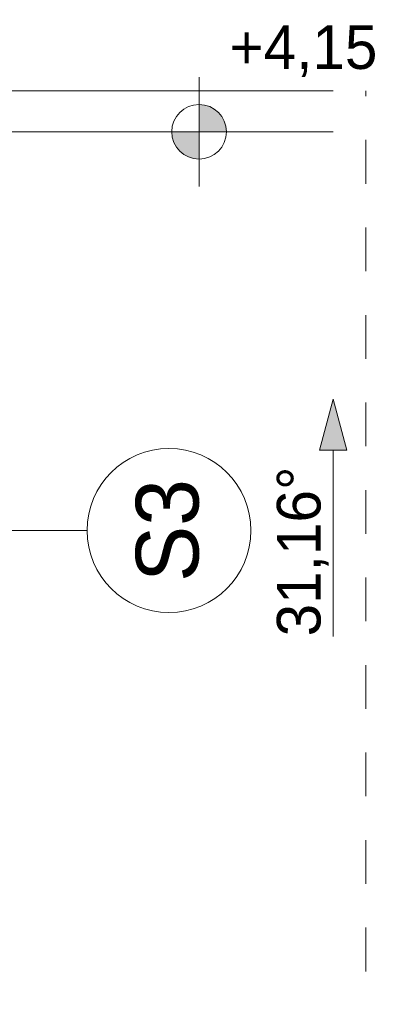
# Model space of a CAD drawing. Extents: x -438200 to -357500, y 15000 to 163871.
# Tile 132 of 148: x -414287 to -412985, y 119345 to 122946. Entities that reach past the tile are written whole.
import ezdxf

# ---------------------------------------------------------------- set-up
doc = ezdxf.new("R2010")
doc.units = 0
doc.header["$MEASUREMENT"] = 0
doc.linetypes.add('Przerywana', pattern=[320, 160, -160])
for name, color, linetype in [('#podkład', 252, 'Continuous'), ('Arch opisy', 252, 'Continuous'), ('INWENT DACH', 252, 'Continuous'), ('INWENT RZĘDNE', 252, 'Continuous')]:
    doc.layers.add(name, color=color, linetype=linetype)
for name, color, linetype, lineweight in [('0_Nr_Pióra__21', 252, 'Continuous', 9), ('Arch opisy_Nr_Pióra__1', 252, 'Continuous', 25), ('Arch opisy_Nr_Pióra__21', 252, 'Continuous', 9), ('INWENT DACH_Nr_Pióra__21', 252, 'Continuous', 9), ('INWENT OPISY_Nr_Pióra__21', 252, 'Continuous', 9), ('INWENT RZĘDNE_Nr_Pióra__21', 252, 'Continuous', 9)]:
    doc.layers.add(name, color=color, linetype=linetype, lineweight=lineweight)
doc.styles.add('GENERATED_STYLE_2', font='txt')
doc.styles.add('GENERATED_STYLE_5', font='txt')

# ---------------------------------------------------------------- blocks, each defined once
blk = doc.blocks.new('Linia_27', base_point=(-413139.4, 105557.5))
at = {"layer": 'INWENT DACH_Nr_Pióra__21', "linetype": 'Continuous'}
blk.add_hatch(color=256, dxfattribs=at).paths.add_polyline_path([(-413139.4, 106424.8), (-413089.4, 106238.2), (-413189.4, 106238.2)], flags=0)
for p, q in [((-413139.4, 106424.8), (-413189.4, 106238.2)), ((-413139.4, 106424.8), (-413089.4, 106238.2)), ((-413089.4, 106238.2), (-413189.4, 106238.2)), ((-413139.4, 105557.5), (-413139.4, 106238.2))]:
    blk.add_line(p, q, dxfattribs=at)
blk = doc.blocks.new('Koty wysokościowe_36', base_point=(-413630.6, 107402.6))
at = {"layer": 'INWENT RZĘDNE_Nr_Pióra__21', "linetype": 'Continuous'}
for points in [[(-413630.6, 107402.6), (-413530.6, 107402.6), (-413538.2, 107440.9), (-413559.9, 107473.3), (-413592.4, 107495), (-413630.6, 107502.6)], [(-413630.6, 107402.6), (-413730.6, 107402.6), (-413723, 107364.3), (-413701.3, 107331.9), (-413668.9, 107310.2), (-413630.6, 107302.6)]]:
    blk.add_hatch(color=256, dxfattribs=at).paths.add_polyline_path(points, flags=0)
for p, q in [((-413630.6, 107202.6), (-413630.6, 107602.6)), ((-413830.6, 107402.6), (-413430.6, 107402.6))]:
    blk.add_line(p, q, dxfattribs=at)
blk.add_circle((-413630.6, 107402.6), 100, dxfattribs=at)
at = {"layer": 'INWENT RZĘDNE_Nr_Pióra__21', "insert": (-413518.9, 107602.6), "char_height": 160, "attachment_point": 7, "style": 'GENERATED_STYLE_2'}
blk.add_mtext('{+4,15}', dxfattribs=at)
blk = doc.blocks.new('Linia_156', base_point=(-414514.9, 105944.6))
at = {"layer": 'Arch opisy_Nr_Pióra__21', "linetype": 'Continuous'}
blk.add_line((-414514.9, 105944.6), (-414040.8, 105944.6), dxfattribs=at)
blk.add_circle((-413740.8, 105944.6), 300, dxfattribs=at)
blk = doc.blocks.new('poddasze')
at = {"layer": 'INWENT DACH_Nr_Pióra__21', "color": 252, "linetype": 'Continuous'}
for p, q in [((-414324.9, 91715.1), (-413139.4, 91715.1)), ((-414324.9, 91565.1), (-413139.4, 91565.1))]:
    blk.add_line(p, q, dxfattribs=at)
at = {"layer": 'INWENT OPISY_Nr_Pióra__21', "color": 252, "linetype": 'Przerywana'}
blk.add_line((-413019.4, 76335.1), (-413019.4, 91715.1), dxfattribs=at)
at = {"layer": 'Arch opisy', "color": 252, "linetype": 'Continuous'}
blk.add_blockref('Linia_156', (-414514.9, 90107.1), dxfattribs=at)
at = {"layer": 'INWENT DACH', "color": 252, "linetype": 'Continuous'}
blk.add_blockref('Linia_27', (-413139.4, 89719.9), dxfattribs=at)
at = {"layer": 'INWENT RZĘDNE', "color": 252}
blk.add_blockref('Koty wysokościowe_36', (-413630.6, 91565.1), dxfattribs=at)
at = {"layer": '0_Nr_Pióra__21', "color": 252, "linetype": 'Continuous', "insert": (-413156, 89719.9), "char_height": 160, "attachment_point": 7, "rotation": 90, "style": 'GENERATED_STYLE_2'}
blk.add_mtext('{31,16°}', dxfattribs=at)
at = {"layer": 'Arch opisy_Nr_Pióra__1', "color": 252, "linetype": 'Continuous', "insert": (-413862.2, 90107.1), "char_height": 230, "attachment_point": 2, "rotation": 90, "style": 'GENERATED_STYLE_5'}
blk.add_mtext('{S3}', dxfattribs=at)

msp = doc.modelspace()

# ---------------------------------------------------------------- block references
at = {"layer": '#podkład', "color": 3, "lineweight": 50}
msp.add_blockref('poddasze', (0, 30970.8), dxfattribs=at)

doc.saveas('drawing.dxf')
